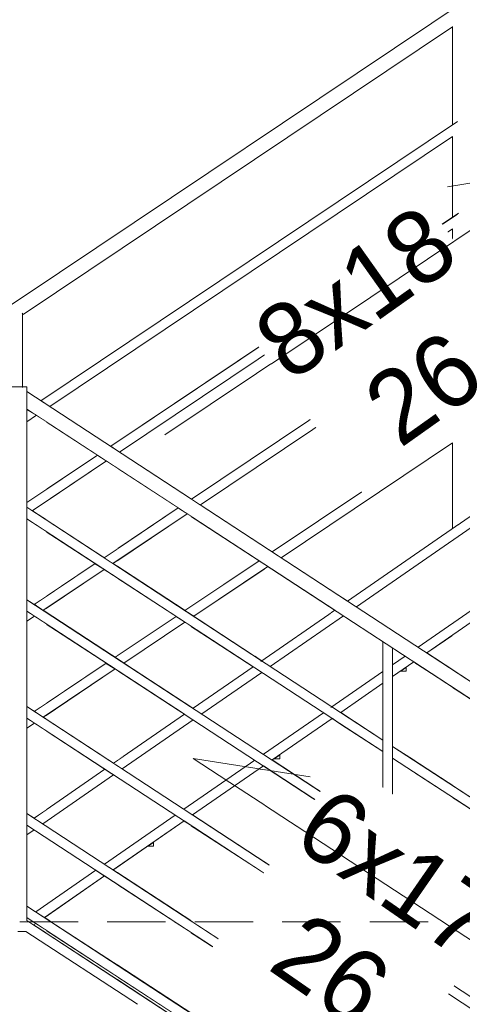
# Model space of a CAD drawing. Header units: millimetres. Extents: x 16408 to 141596, y -21057 to 26364.
# Tile 50 of 115: x 29603 to 30514, y 4686 to 6712. Entities that reach past the tile are written whole.
import ezdxf

# ---------------------------------------------------------------- set-up
doc = ezdxf.new("R2010")
doc.units = ezdxf.units.MM
doc.header["$MEASUREMENT"] = 0
doc.linetypes.add('Przerywana gęsta', pattern=[180, 120, -60])
doc.linetypes.add('Wipeout_Contour', pattern=[1000, 0, -1000])
for name, color, linetype, lineweight in [('0_Nr_pióra__1', 7, 'Continuous', 13), ('0_Nr_pióra__103', 7, 'Continuous', 5), ('0_Nr_pióra__7', 7, 'Continuous', 20)]:
    doc.layers.add(name, color=color, linetype=linetype, lineweight=lineweight)
doc.layers.add('inw_schody zewnętrzne', color=7, linetype='Continuous')
doc.layers.add('inw_ściany zewnętrzne_Nr_pióra__61', color=7, linetype='Continuous', lineweight=13, true_color=0x6a6a6a)
doc.styles.add('STYL_AUTOMATYCZNY_2', font='txt')

msp = doc.modelspace()

# ---------------------------------------------------------------- wipeouts: each hides what was drawn before it
at = {"color": 254, "linetype": 'Wipeout_Contour', "lineweight": 0, "ltscale": 721303.114637}
msp.add_wipeout([(29603.5, 7748.6), (29603.5, 7724.5), (29846.3, 7556.4), (29863.5, 7556.4), (29863.5, 7544.5), (30106.3, 7376.4), (30123.5, 7376.4), (30123.5, 7364.5), (30366.3, 7196.4), (30383.5, 7196.4), (30383.5, 7184.5), (30626.3, 7016.4), (30643.5, 7016.4), (30643.5, 7004.5), (30886.3, 6836.4), (30903.5, 6836.4), (30903.5, 6824.5), (31146.3, 6656.4), (31163.5, 6656.4), (31163.5, 6644.5), (31406.3, 6476.4), (31423.5, 6476.4), (31423.5, 6488.6)], dxfattribs=at)
at = {"color": 254, "linetype": 'Wipeout_Contour', "lineweight": 0, "ltscale": 91735.629027}
msp.add_wipeout([(30126, 5191.4), (30138.5, 5191.4), (30138.5, 5200.1)], dxfattribs=at)
at = {"color": 254, "linetype": 'Wipeout_Contour', "lineweight": 0, "ltscale": 120800.222151}
msp.add_wipeout([(29618.5, 5910.8), (29618.5, 5708.6), (29658.2, 5682.6), (29658.2, 5884.8)], dxfattribs=at).dxf.layer = 'inw_schody zewnętrzne'
at = {"color": 254, "linetype": 'Wipeout_Contour', "lineweight": 0, "ltscale": 121630.745829}
msp.add_wipeout([(29955, 5690.7), (29805.1, 5788.7), (29805.1, 5586.5), (29955, 5488.5)], dxfattribs=at).dxf.layer = 'inw_schody zewnętrzne'
at = {"color": 254, "linetype": 'Wipeout_Contour', "lineweight": 0, "ltscale": 120493.966817}
msp.add_wipeout([(29658.2, 5468.7), (29618.5, 5494.7), (29618.5, 5298.6), (29658.2, 5272.6)], dxfattribs=at).dxf.layer = 'inw_schody zewnętrzne'
at = {"color": 254, "linetype": 'Wipeout_Contour', "lineweight": 0, "ltscale": 215063.553643}
msp.add_wipeout([(30229.4, 5119.1), (30368, 5028.5), (30368, 5194.6), (30352.8, 5204.5), (30245.4, 5130.2), (30245.4, 5121.5), (30232.9, 5121.5)], dxfattribs=at).dxf.layer = 'inw_schody zewnętrzne'
at = {"color": 254, "linetype": 'Wipeout_Contour', "lineweight": 0, "ltscale": 123783.12787}
msp.add_wipeout([(30493.5, 5112.6), (30493.5, 4996.4), (30571.1, 4996.4), (30571.1, 5061.8)], dxfattribs=at).dxf.layer = 'inw_schody zewnętrzne'
at = {"color": 254, "linetype": 'Wipeout_Contour', "lineweight": 0, "ltscale": 90636.661638}
msp.add_wipeout([(29805.1, 4969.3), (29795.7, 4962.7), (29805.1, 4956.5)], dxfattribs=at).dxf.layer = 'inw_schody zewnętrzne'
at = {"color": 254, "linetype": 'Wipeout_Contour', "lineweight": 0, "ltscale": 149798.429806}
msp.add_wipeout([(29514.8, 4856.4), (29603.5, 4856.4), (29588.5, 4860.9), (29588.5, 4876.4), (29514.8, 4876.4)], dxfattribs=at).dxf.layer = 'inw_schody zewnętrzne'
at = {"color": 254, "linetype": 'Wipeout_Contour', "lineweight": 0, "ltscale": 120157.432474}
msp.add_wipeout([(29632.2, 4849.6), (29658.2, 4832.6), (29658.2, 4838.7), (29636.8, 4852.7)], dxfattribs=at).dxf.layer = 'inw_schody zewnętrzne'
at = {"color": 254, "linetype": 'Wipeout_Contour', "lineweight": 0, "ltscale": 120984.275877}
msp.add_wipeout([(29805.1, 4736.5), (29955, 4638.5), (29955, 4644.6), (29805.1, 4742.6)], dxfattribs=at).dxf.layer = 'inw_schody zewnętrzne'

# ---------------------------------------------------------------- next in the draw order: wipeouts: each hides what was drawn before it
at = {"color": 254, "linetype": 'Wipeout_Contour', "lineweight": 0, "ltscale": 120643.038993}
msp.add_wipeout([(29618.5, 5684.7), (29618.5, 5518.6), (29658.2, 5492.6), (29658.2, 5658.7)], dxfattribs=at).dxf.layer = 'inw_schody zewnętrzne'
at = {"color": 254, "linetype": 'Wipeout_Contour', "lineweight": 0, "ltscale": 121478.964828}
msp.add_wipeout([(29805.1, 5396.5), (29955, 5298.5), (29955, 5464.6), (29805.1, 5562.6)], dxfattribs=at).dxf.layer = 'inw_schody zewnętrzne'
at = {"color": 254, "linetype": 'Wipeout_Contour', "lineweight": 0, "ltscale": 215950.362642}
msp.add_wipeout([(30386, 5371.4), (30263.7, 5286.7), (30415.9, 5187.2), (30415.9, 5389.4), (30413.9, 5390.7), (30398.5, 5380.1), (30398.5, 5371.4)], dxfattribs=at).dxf.layer = 'inw_schody zewnętrzne'
at = {"color": 254, "linetype": 'Wipeout_Contour', "lineweight": 0, "ltscale": 123896.603704}
msp.add_wipeout([(30571.1, 5287.9), (30493.5, 5338.7), (30493.5, 5136.5), (30571.1, 5085.7)], dxfattribs=at).dxf.layer = 'inw_schody zewnętrzne'
at = {"color": 254, "linetype": 'Wipeout_Contour', "lineweight": 0, "ltscale": 150409.040888}
msp.add_wipeout([(29618.5, 5078.6), (29633, 5069.1), (29658.2, 5086.5), (29658.2, 5248.7), (29618.5, 5274.7)], dxfattribs=at).dxf.layer = 'inw_schody zewnętrzne'
at = {"color": 254, "linetype": 'Wipeout_Contour', "lineweight": 0, "ltscale": 151354.492086}
msp.add_wipeout([(29805.1, 4766.5), (29955, 4668.5), (29955, 4834.6), (29921.7, 4856.4), (29805.1, 4856.4)], dxfattribs=at).dxf.layer = 'inw_schody zewnętrzne'

# ---------------------------------------------------------------- next in the draw order: wipeouts: each hides what was drawn before it
at = {"color": 254, "linetype": 'Wipeout_Contour', "lineweight": 0, "ltscale": 92596.881963}
msp.add_wipeout([(30386, 5371.4), (30398.5, 5371.4), (30398.5, 5380.1)], dxfattribs=at)
at = {"color": 254, "linetype": 'Wipeout_Contour', "lineweight": 0, "ltscale": 120965.278029}
msp.add_wipeout([(29805.1, 5562.6), (29658.2, 5658.7), (29658.2, 5492.6), (29805.1, 5396.5)], dxfattribs=at).dxf.layer = 'inw_schody zewnętrzne'
at = {"color": 254, "linetype": 'Wipeout_Contour', "lineweight": 0, "ltscale": 121855.269406}
msp.add_wipeout([(30083.3, 5380.8), (29955, 5464.6), (29955, 5298.5), (29959.9, 5295.3)], dxfattribs=at).dxf.layer = 'inw_schody zewnętrzne'
at = {"color": 254, "linetype": 'Wipeout_Contour', "lineweight": 0, "ltscale": 123625.090939}
msp.add_wipeout([(30415.9, 5187.2), (30493.5, 5136.5), (30493.5, 5338.7), (30415.9, 5389.4)], dxfattribs=at).dxf.layer = 'inw_schody zewnętrzne'
at = {"color": 254, "linetype": 'Wipeout_Contour', "lineweight": 0, "ltscale": 90943.980403}
msp.add_wipeout([(29805.1, 5188.2), (29942.1, 5283.1), (29805.1, 5372.6)], dxfattribs=at).dxf.layer = 'inw_schody zewnętrzne'
at = {"color": 254, "linetype": 'Wipeout_Contour', "lineweight": 0, "ltscale": 120458.94329}
msp.add_wipeout([(29658.2, 4838.7), (29658.2, 4832.6), (29805.1, 4736.5), (29805.1, 4742.6)], dxfattribs=at).dxf.layer = 'inw_schody zewnętrzne'
at = {"color": 254, "linetype": 'Wipeout_Contour', "lineweight": 0, "ltscale": 121588.547662}
msp.add_wipeout([(29955, 4668.5), (30107.2, 4569), (30107.2, 4735.1), (29955, 4834.6)], dxfattribs=at).dxf.layer = 'inw_schody zewnętrzne'

# ---------------------------------------------------------------- next in the draw order: wipeouts: each hides what was drawn before it
at = {"color": 254, "linetype": 'Wipeout_Contour', "lineweight": 0, "ltscale": 121120.369265}
msp.add_wipeout([(29658.2, 5884.8), (29658.2, 5682.6), (29805.1, 5586.5), (29805.1, 5788.7)], dxfattribs=at).dxf.layer = 'inw_schody zewnętrzne'
at = {"color": 254, "linetype": 'Wipeout_Contour', "lineweight": 0, "ltscale": 152733.46725}
msp.add_wipeout([(30107.2, 5591.2), (29955, 5690.7), (29955, 5488.5), (30101, 5393.1), (30107.2, 5397.3)], dxfattribs=at).dxf.layer = 'inw_schody zewnętrzne'
at = {"color": 254, "linetype": 'Wipeout_Contour', "lineweight": 0, "ltscale": 151063.494236}
msp.add_wipeout([(29658.2, 5468.7), (29658.2, 5272.6), (29796.5, 5182.2), (29805.1, 5188.2), (29805.1, 5372.6)], dxfattribs=at).dxf.layer = 'inw_schody zewnętrzne'
at = {"color": 254, "linetype": 'Wipeout_Contour', "lineweight": 0, "ltscale": 92856.322726}
msp.add_wipeout([(30440.5, 5409.1), (30493.5, 5374.5), (30493.5, 5445.8)], dxfattribs=at).dxf.layer = 'inw_schody zewnętrzne'
at = {"color": 254, "linetype": 'Wipeout_Contour', "lineweight": 0, "ltscale": 154318.971503}
msp.add_wipeout([(30415.9, 4997.2), (30417.1, 4996.4), (30493.5, 4996.4), (30493.5, 5112.6), (30415.9, 5163.3)], dxfattribs=at).dxf.layer = 'inw_schody zewnętrzne'
at = {"color": 254, "linetype": 'Wipeout_Contour', "lineweight": 0, "ltscale": 90444.166512}
msp.add_wipeout([(29667.6, 4856.4), (29805.1, 4766.5), (29805.1, 4856.4)], dxfattribs=at).dxf.layer = 'inw_schody zewnętrzne'
at = {"color": 254, "linetype": 'Wipeout_Contour', "lineweight": 0, "ltscale": 91326.302049}
msp.add_wipeout([(29958.2, 4856.4), (30107.2, 4759), (30107.2, 4856.4)], dxfattribs=at).dxf.layer = 'inw_schody zewnętrzne'

# ---------------------------------------------------------------- next in the draw order: wipeouts: each hides what was drawn before it
at = {"color": 254, "linetype": 'Wipeout_Contour', "lineweight": 0, "ltscale": 242399.107031}
msp.add_wipeout([(29866, 5011.4), (29805.1, 4969.3), (29805.1, 4956.5), (29955, 4858.5), (29955, 5054.6), (29941.4, 5063.6), (29878.5, 5020.1), (29878.5, 5011.4)], dxfattribs=at).dxf.layer = 'inw_schody zewnętrzne'
at = {"color": 254, "linetype": 'Wipeout_Contour', "lineweight": 0, "ltscale": 90159.627315}
msp.add_wipeout([(29654.5, 4865), (29658.2, 4862.6), (29658.2, 4867.5)], dxfattribs=at).dxf.layer = 'inw_schody zewnętrzne'

# ---------------------------------------------------------------- next in the draw order: wipeouts: each hides what was drawn before it
at = {"color": 254, "linetype": 'Wipeout_Contour', "lineweight": 0, "ltscale": 90876.117392}
msp.add_wipeout([(29878.5, 5020.1), (29866, 5011.4), (29878.5, 5011.4)], dxfattribs=at)
at = {"color": 254, "linetype": 'Wipeout_Contour', "lineweight": 0, "ltscale": 152083.240222}
msp.add_wipeout([(29955, 4858.5), (29958.2, 4856.4), (30107.2, 4856.4), (30107.2, 4955.1), (29955, 5054.6)], dxfattribs=at).dxf.layer = 'inw_schody zewnętrzne'
at = {"color": 254, "linetype": 'Wipeout_Contour', "lineweight": 0, "ltscale": 90722.401684}
msp.add_wipeout([(29805.1, 4856.4), (29921.7, 4856.4), (29805.1, 4932.6)], dxfattribs=at).dxf.layer = 'inw_schody zewnętrzne'

# ---------------------------------------------------------------- next in the draw order: wipeouts: each hides what was drawn before it
at = {"color": 254, "linetype": 'Wipeout_Contour', "lineweight": 0, "ltscale": 121996.686364}
msp.add_wipeout([(30104.8, 5176.7), (29959.1, 5075.9), (30107.2, 4979), (30107.2, 5175.1)], dxfattribs=at).dxf.layer = 'inw_schody zewnętrzne'
at = {"color": 254, "linetype": 'Wipeout_Contour', "lineweight": 0, "ltscale": 180766.998764}
msp.add_wipeout([(29658.2, 4867.5), (29658.2, 4862.6), (29667.6, 4856.4), (29805.1, 4856.4), (29805.1, 4932.6), (29777.9, 4950.4)], dxfattribs=at).dxf.layer = 'inw_schody zewnętrzne'
at = {"color": 254, "linetype": 'Wipeout_Contour', "lineweight": 0, "ltscale": 91654.459616}
msp.add_wipeout([(30258.2, 4856.4), (30107.2, 4955.1), (30107.2, 4856.4)], dxfattribs=at).dxf.layer = 'inw_schody zewnętrzne'

# ---------------------------------------------------------------- next in the draw order: wipeouts: each hides what was drawn before it
at = {"color": 254, "linetype": 'Wipeout_Contour', "lineweight": 0, "ltscale": 124110.653601}
msp.add_wipeout([(29603.5, 5024.5), (31412.8, 6277.1), (31395.4, 6289.1), (29603.5, 5048.6)], dxfattribs=at)

# ---------------------------------------------------------------- next in the draw order: wipeouts: each hides what was drawn before it
at = {"color": 254, "linetype": 'Wipeout_Contour', "lineweight": 0, "ltscale": 124057.973169}
msp.add_wipeout([(29614.4, 4861.3), (29632.2, 4849.6), (31423.5, 6089.7), (31423.5, 6113.7)], dxfattribs=at)
at = {"color": 254, "linetype": 'Wipeout_Contour', "lineweight": 0, "ltscale": 90562.20397}
msp.add_wipeout([(29588.5, 5956.4), (29603.5, 5956.4), (29588.5, 5960.9)], dxfattribs=at)

# ---------------------------------------------------------------- next in the draw order: wipeouts: each hides what was drawn before it
at = {"color": 254, "linetype": 'Wipeout_Contour', "lineweight": 0, "ltscale": 279413.864394}
msp.add_wipeout([(30643.5, 6797.7), (29610.5, 6105.3), (29610.9, 6105.3), (30493.8, 6697.1), (30493.8, 6697.3), (30513.8, 6710.7), (30514.2, 6710.9), (30514.2, 6710.8), (30643.7, 6797.6)], dxfattribs=at)
at = {"color": 254, "linetype": 'Wipeout_Contour', "lineweight": 0, "ltscale": 121934.881372}
msp.add_wipeout([(29618.5, 5946.6), (29618.5, 5910.8), (30251.3, 5497), (30277.9, 5515.5)], dxfattribs=at)
at = {"color": 254, "linetype": 'Wipeout_Contour', "lineweight": 0, "ltscale": 120641.197388}
msp.add_wipeout([(29796.5, 5182.2), (29618.5, 5298.6), (29618.5, 5274.7), (29778.7, 5169.9)], dxfattribs=at)
at = {"color": 254, "linetype": 'Wipeout_Contour', "lineweight": 0, "ltscale": 90162.13479}
msp.add_wipeout([(29618.5, 5078.6), (29618.5, 5059), (29633, 5069.1)], dxfattribs=at)
at = {"color": 254, "linetype": 'Wipeout_Contour', "lineweight": 0, "ltscale": 122725.3038}
msp.add_wipeout([(30308.7, 4996.4), (30308.7, 4407.3), (30327.2, 4395.2), (30327.2, 4996.4)], dxfattribs=at)
at = {"color": 254, "linetype": 'Wipeout_Contour', "lineweight": 0, "ltscale": 123460.411094}
msp.add_wipeout([(30493.5, 4996.4), (30493.5, 4286.5), (30532.5, 4260.9), (30532.5, 4996.4)], dxfattribs=at)
at = {"color": 254, "linetype": 'Wipeout_Contour', "lineweight": 0, "ltscale": 90181.12446}
msp.add_wipeout([(29845.6, 4686.4), (29603.5, 4844.7), (29603.5, 4686.4)], dxfattribs=at)

# ---------------------------------------------------------------- next in the draw order: wipeouts: each hides what was drawn before it
at = {"color": 254, "linetype": 'Wipeout_Contour', "lineweight": 0, "ltscale": 247594.875845}
msp.add_wipeout([(29608.7, 6108.1), (29610.5, 6105.3), (30643.5, 6797.7), (30640.9, 6799.5), (30628.5, 6799.5), (30628.5, 6808.1), (30617, 6816), (29608.7, 6140.1)], dxfattribs=at)
at = {"color": 254, "linetype": 'Wipeout_Contour', "lineweight": 0, "ltscale": 185441.23727}
msp.add_wipeout([(30284.5, 5511.1), (30284.7, 5511), (30412.9, 5597), (30416.6, 5599.6), (30493.8, 5651.3), (30493.8, 5651.4)], dxfattribs=at)
at = {"color": 254, "linetype": 'Wipeout_Contour', "lineweight": 0, "ltscale": 121081.029025}
msp.add_wipeout([(29959.9, 5295.3), (29618.5, 5518.6), (29618.5, 5494.7), (29942.1, 5283.1)], dxfattribs=at)
at = {"color": 254, "linetype": 'Wipeout_Contour', "lineweight": 0, "ltscale": 120565.535487}
msp.add_wipeout([(29629, 5071.7), (29629.1, 5071.6), (29777.2, 5170.9), (29777.1, 5171)], dxfattribs=at)
at = {"color": 254, "linetype": 'Wipeout_Contour', "lineweight": 0, "ltscale": 122669.09248}
msp.add_wipeout([(30297.3, 4414.7), (30308.7, 4407.3), (30308.7, 4996.4), (30297.3, 4996.4)], dxfattribs=at)
at = {"color": 254, "linetype": 'Wipeout_Contour', "lineweight": 0, "ltscale": 123313.2284}
msp.add_wipeout([(30454.5, 4996.4), (30454.5, 4312), (30493.5, 4286.5), (30493.5, 4996.4)], dxfattribs=at)

# ---------------------------------------------------------------- next in the draw order: wipeouts: each hides what was drawn before it
at = {"color": 254, "linetype": 'Wipeout_Contour', "lineweight": 0, "ltscale": 121463.770229}
msp.add_wipeout([(29618.5, 5708.6), (29618.5, 5684.7), (30083.3, 5380.8), (30101, 5393.1)], dxfattribs=at)
at = {"color": 254, "linetype": 'Wipeout_Contour', "lineweight": 0, "ltscale": 123600.76217}
msp.add_wipeout([(30266.4, 5523), (30284.5, 5511.1), (30503.9, 5658.1), (30503.9, 5682.2)], dxfattribs=at)
at = {"color": 254, "linetype": 'Wipeout_Contour', "lineweight": 0, "ltscale": 121296.577545}
msp.add_wipeout([(29795.1, 5183.1), (29795.2, 5183), (29943.3, 5282.3), (29943.2, 5282.3)], dxfattribs=at)
at = {"color": 254, "linetype": 'Wipeout_Contour', "lineweight": 0, "ltscale": 122640.439152}
msp.add_wipeout([(30293.5, 4417.2), (30297.3, 4414.7), (30297.3, 4996.4), (30293.5, 4996.4)], dxfattribs=at)
at = {"color": 254, "linetype": 'Wipeout_Contour', "lineweight": 0, "ltscale": 123168.934981}
msp.add_wipeout([(30417, 4336.5), (30454.5, 4312), (30454.5, 4996.4), (30417, 4996.4)], dxfattribs=at)

# ---------------------------------------------------------------- next in the draw order: wipeouts: each hides what was drawn before it
at = {"color": 254, "linetype": 'Wipeout_Contour', "lineweight": 0, "ltscale": 154481.99705}
msp.add_wipeout([(30513.6, 5854.6), (30141.1, 5604.9), (30141.2, 5604.9), (30493.8, 5841.2), (30493.8, 5841.4)], dxfattribs=at)
at = {"color": 254, "linetype": 'Wipeout_Contour', "lineweight": 0, "ltscale": 120905.073179}
msp.add_wipeout([(29777.1, 5581), (29651.6, 5496.9), (29651.8, 5496.8), (29777.2, 5580.9)], dxfattribs=at)
at = {"color": 254, "linetype": 'Wipeout_Contour', "lineweight": 0, "ltscale": 122640.442302}
msp.add_wipeout([(30243.5, 5483.6), (30104.8, 5390.6), (30104.9, 5390.5), (30243.5, 5483.5)], dxfattribs=at)
at = {"color": 254, "linetype": 'Wipeout_Contour', "lineweight": 0, "ltscale": 121978.531659}
msp.add_wipeout([(30086.7, 5378.5), (29961.3, 5294.4), (29961.4, 5294.4), (30086.8, 5378.4)], dxfattribs=at)
at = {"color": 254, "linetype": 'Wipeout_Contour', "lineweight": 0, "ltscale": 121264.672581}
msp.add_wipeout([(29925.1, 5294.2), (29777, 5195), (29795.1, 5183.1), (29943.2, 5282.3)], dxfattribs=at)
at = {"color": 254, "linetype": 'Wipeout_Contour', "lineweight": 0, "ltscale": 123033.069264}
msp.add_wipeout([(30417, 4996.4), (30382.4, 4996.4), (30382.4, 4359.1), (30417, 4336.5)], dxfattribs=at)

# ---------------------------------------------------------------- next in the draw order: wipeouts: each hides what was drawn before it
at = {"color": 254, "linetype": 'Wipeout_Contour', "lineweight": 0, "ltscale": 121946.70096}
msp.add_wipeout([(30068.5, 5390.4), (29943.1, 5306.3), (29961.3, 5294.4), (30086.7, 5378.5)], dxfattribs=at)
at = {"color": 254, "linetype": 'Wipeout_Contour', "lineweight": 0, "ltscale": 120796.897214}
msp.add_wipeout([(29799.7, 5376.2), (29651.6, 5276.9), (29651.8, 5276.8), (29799.9, 5376.1)], dxfattribs=at)
at = {"color": 254, "linetype": 'Wipeout_Contour', "lineweight": 0, "ltscale": 520316.575892}
msp.add_wipeout([(29603.5, 4868.4), (29603.5, 4844.7), (29845.6, 4686.4), (29863.5, 4686.4), (29863.5, 4674.7), (30105.6, 4516.4), (30123.5, 4516.4), (30123.5, 4504.7), (30365.6, 4346.4), (30383.5, 4346.4), (30383.5, 4334.7), (30625.6, 4176.4), (30643.5, 4176.4), (30643.5, 4164.7), (30885.6, 4006.4), (30903.5, 4006.4), (30903.5, 4018.4)], dxfattribs=at)

# ---------------------------------------------------------------- next in the draw order: linework, layer by layer
at = {"layer": '0_Nr_pióra__103', "color": 7, "linetype": 'Continuous', "lineweight": 5}
for p, q in [((31146.3, 4299.6), (30370.4, 4806.9)), ((31146.3, 4275.7), (30370.4, 4783))]:
    msp.add_line(p, q, dxfattribs=at)

# ---------------------------------------------------------------- next in the draw order: wipeouts: each hides what was drawn before it
at = {"color": 254, "linetype": 'Wipeout_Contour', "lineweight": 0, "ltscale": 240828.66695}
msp.add_wipeout([(29588.5, 5926.4), (29588.5, 4860.9), (29603.5, 4856.4), (29603.5, 5048.6), (29618.5, 5059), (29618.5, 5952), (29603.5, 5956.4), (29594.6, 5926.4)], dxfattribs=at)
at = {"color": 254, "linetype": 'Wipeout_Contour', "lineweight": 0, "ltscale": 153363.64967}
msp.add_wipeout([(30086.6, 5402.5), (30104.8, 5390.6), (30243.5, 5483.6), (30243.5, 5502.1), (30239.3, 5504.9)], dxfattribs=at)
at = {"color": 254, "linetype": 'Wipeout_Contour', "lineweight": 0, "ltscale": 121480.013375}
msp.add_wipeout([(29817.8, 5388.3), (29817.9, 5388.2), (29943.3, 5472.3), (29943.2, 5472.3)], dxfattribs=at)
at = {"color": 254, "linetype": 'Wipeout_Contour', "lineweight": 0, "ltscale": 121681.826939}
msp.add_wipeout([(29777.9, 4950.4), (30293.5, 4613.3), (30293.5, 4637.2), (29795.7, 4962.7)], dxfattribs=at)

# ---------------------------------------------------------------- next in the draw order: wipeouts: each hides what was drawn before it
at = {"color": 254, "linetype": 'Wipeout_Contour', "lineweight": 0, "ltscale": 151106.744365}
msp.add_wipeout([(29608.7, 5953.1), (29609.3, 5952.6), (29609.3, 6107.1), (29608.7, 6108.1), (29608.7, 6140.1)], dxfattribs=at)
at = {"color": 254, "linetype": 'Wipeout_Contour', "lineweight": 0, "ltscale": 120833.59207}
msp.add_wipeout([(29618.5, 5884.5), (29638.3, 5897.8), (29638.2, 5897.9), (29618.5, 5884.7)], dxfattribs=at)
at = {"color": 254, "linetype": 'Wipeout_Contour', "lineweight": 0, "ltscale": 122174.098612}
msp.add_wipeout([(29961.3, 5484.4), (29961.4, 5484.4), (30114.1, 5586.7), (30114, 5586.8)], dxfattribs=at)
at = {"color": 254, "linetype": 'Wipeout_Contour', "lineweight": 0, "ltscale": 120514.305746}
msp.add_wipeout([(29618.5, 5474.7), (29618.5, 5474.5), (29633.7, 5484.7), (29633.6, 5484.8)], dxfattribs=at)
at = {"color": 254, "linetype": 'Wipeout_Contour', "lineweight": 0, "ltscale": 120357.365368}
msp.add_wipeout([(29618.5, 5254.7), (29618.5, 5254.5), (29633.7, 5264.7), (29633.6, 5264.8)], dxfattribs=at)
at = {"color": 254, "linetype": 'Wipeout_Contour', "lineweight": 0, "ltscale": 122109.569985}
msp.add_wipeout([(29959.1, 5075.9), (29941.4, 5063.6), (30293.5, 4833.3), (30293.5, 4857.2)], dxfattribs=at)

# ---------------------------------------------------------------- next in the draw order: wipeouts: each hides what was drawn before it
at = {"color": 254, "linetype": 'Wipeout_Contour', "lineweight": 0, "ltscale": 120823.709971}
msp.add_wipeout([(29618.5, 5908.7), (29618.5, 5884.7), (29638.2, 5897.9), (29620, 5909.8)], dxfattribs=at)
at = {"color": 254, "linetype": 'Wipeout_Contour', "lineweight": 0, "ltscale": 90381.455019}
msp.add_wipeout([(29633.6, 5484.8), (29618.5, 5494.7), (29618.5, 5474.7)], dxfattribs=at)
at = {"color": 254, "linetype": 'Wipeout_Contour', "lineweight": 0, "ltscale": 217230.650191}
msp.add_wipeout([(30245.9, 5274.4), (30671.1, 4996.4), (30693.5, 4996.4), (30693.5, 4981.8), (30888.5, 4854.3), (30888.5, 4878.2), (30263.7, 5286.7)], dxfattribs=at)
at = {"color": 254, "linetype": 'Wipeout_Contour', "lineweight": 0, "ltscale": 90263.63364}
msp.add_wipeout([(29618.5, 5274.7), (29618.5, 5254.7), (29633.6, 5264.8)], dxfattribs=at)

# ---------------------------------------------------------------- next in the draw order: linework, layer by layer
at = {"layer": '0_Nr_pióra__103', "color": 7, "linetype": 'Continuous', "lineweight": 5}
for p, q in [((31092.4, 4554.9), (30368, 5028.5)), ((30368, 5028.5), (30417.1, 4996.4)), ((31146.3, 4495.7), (30370.4, 5003)), ((30370.4, 5003), (30380.5, 4996.4)), ((30293.5, 4996.4), (30297.3, 4996.4)), ((30293.5, 4637.2), (30293.5, 4996.4)), ((30297.3, 4996.4), (30308.7, 4996.4)), ((30308.7, 4996.4), (30327.2, 4996.4)), ((30327.2, 4996.4), (30352.1, 4996.4)), ((30370.4, 4996.4), (30382.4, 4996.4)), ((30417, 4996.4), (30454.5, 4996.4)), ((30454.5, 4996.4), (30493.5, 4996.4)), ((30493.5, 4996.4), (30532.5, 4996.4)), ((30350.4, 4820), (30263.5, 4876.8)), ((30350.4, 4796.1), (30263.5, 4852.9))]:
    msp.add_line(p, q, dxfattribs=at)

# ---------------------------------------------------------------- next in the draw order: wipeouts: each hides what was drawn before it
at = {"color": 254, "linetype": 'Wipeout_Contour', "lineweight": 0, "ltscale": 120873.495224}
msp.add_wipeout([(29758.9, 5592.9), (29633.5, 5508.8), (29651.6, 5496.9), (29777.1, 5581)], dxfattribs=at)
at = {"color": 254, "linetype": 'Wipeout_Contour', "lineweight": 0, "ltscale": 120765.108856}
msp.add_wipeout([(29633.5, 5288.8), (29651.6, 5276.9), (29799.7, 5376.2), (29781.6, 5388)], dxfattribs=at)
at = {"color": 254, "linetype": 'Wipeout_Contour', "lineweight": 0, "ltscale": 121178.02054}
msp.add_wipeout([(30243.5, 4479.9), (29618.5, 4888.6), (29618.5, 4864.7), (30243.5, 4456)], dxfattribs=at)

# ---------------------------------------------------------------- next in the draw order: wipeouts: each hides what was drawn before it
at = {"color": 254, "linetype": 'Wipeout_Contour', "lineweight": 0, "ltscale": 121448.299173}
msp.add_wipeout([(29925.1, 5484.2), (29799.6, 5400.1), (29817.8, 5388.3), (29943.2, 5472.3)], dxfattribs=at)

# ---------------------------------------------------------------- next in the draw order: wipeouts: each hides what was drawn before it
at = {"color": 254, "linetype": 'Wipeout_Contour', "lineweight": 0, "ltscale": 122142.458865}
msp.add_wipeout([(30095.8, 5598.7), (29943.1, 5496.3), (29961.3, 5484.4), (30114, 5586.8)], dxfattribs=at)

# ---------------------------------------------------------------- next in the draw order: wipeouts: each hides what was drawn before it
at = {"color": 254, "linetype": 'Wipeout_Contour', "lineweight": 0, "ltscale": 123423.130245}
msp.add_wipeout([(30122.9, 5616.8), (30141.1, 5604.9), (30503.9, 5848.1), (30503.9, 5872.2)], dxfattribs=at)
at = {"color": 254, "linetype": 'Wipeout_Contour', "lineweight": 0, "ltscale": 121600.510064}
msp.add_wipeout([(29795.1, 5593.1), (29795.2, 5593), (29948, 5695.4), (29947.8, 5695.4)], dxfattribs=at)

# ---------------------------------------------------------------- next in the draw order: wipeouts: each hides what was drawn before it
at = {"color": 254, "linetype": 'Wipeout_Contour', "lineweight": 0, "ltscale": 123210.058706}
msp.add_wipeout([(29974.9, 5713.6), (29975, 5713.5), (30493.8, 6061.2), (30493.8, 6061.4)], dxfattribs=at)
at = {"color": 254, "linetype": 'Wipeout_Contour', "lineweight": 0, "ltscale": 121569.006526}
msp.add_wipeout([(29777, 5605), (29795.1, 5593.1), (29947.8, 5695.4), (29929.7, 5707.3)], dxfattribs=at)

# ---------------------------------------------------------------- next in the draw order: wipeouts: each hides what was drawn before it
at = {"color": 254, "linetype": 'Wipeout_Contour', "lineweight": 0, "ltscale": 123221.375248}
msp.add_wipeout([(29956.7, 5725.5), (29974.9, 5713.6), (30503.9, 6068.1), (30503.9, 6092.2)], dxfattribs=at)
at = {"color": 254, "linetype": 'Wipeout_Contour', "lineweight": 0, "ltscale": 121029.412552}
msp.add_wipeout([(29781.7, 5804.1), (29629, 5701.7), (29629.1, 5701.6), (29781.8, 5804)], dxfattribs=at)

# ---------------------------------------------------------------- next in the draw order: wipeouts: each hides what was drawn before it
at = {"color": 254, "linetype": 'Wipeout_Contour', "lineweight": 0, "ltscale": 123012.228884}
msp.add_wipeout([(29808.8, 5822.2), (29808.9, 5822.1), (30493.8, 6281.2), (30493.8, 6281.4)], dxfattribs=at)
at = {"color": 254, "linetype": 'Wipeout_Contour', "lineweight": 0, "ltscale": 151170.62154}
msp.add_wipeout([(29763.5, 5816), (29618.5, 5718.7), (29618.5, 5708.6), (29629, 5701.7), (29781.7, 5804.1)], dxfattribs=at)

# ---------------------------------------------------------------- next in the draw order: wipeouts: each hides what was drawn before it
at = {"color": 254, "linetype": 'Wipeout_Contour', "lineweight": 0, "ltscale": 123023.851632}
msp.add_wipeout([(30503.9, 6312.2), (29790.6, 5834.1), (29808.8, 5822.2), (30503.9, 6288.1)], dxfattribs=at)
at = {"color": 254, "linetype": 'Wipeout_Contour', "lineweight": 0, "ltscale": 271374.49565}
msp.add_wipeout([(29578.7, 5020), (29588.5, 5026.6), (29588.5, 5930.4), (29587.1, 5931.3), (29588.5, 5933.5), (29588.5, 5966.2), (29608.7, 5953.1), (29608.7, 6140.1), (29578.7, 6120)], dxfattribs=at)

# ---------------------------------------------------------------- next in the draw order: linework, layer by layer
at = {"layer": '0_Nr_pióra__103', "color": 7, "linetype": 'Continuous', "lineweight": 5}
for p, q in [((29578.7, 6120), (29608.7, 6140.1)), ((29608.7, 6108.1), (29610.5, 6105.3)), ((29610.5, 6105.3), (29610.9, 6105.3))]:
    msp.add_line(p, q, dxfattribs=at)

# ---------------------------------------------------------------- next in the draw order: wipeouts: each hides what was drawn before it
at = {"color": 254, "linetype": 'Wipeout_Contour', "lineweight": 0, "ltscale": 184903.099303}
msp.add_wipeout([(30216.9, 6285.8), (29665.3, 5916), (29665.4, 5916), (30493.8, 6471.2), (30493.8, 6471.4), (30513.6, 6484.6)], dxfattribs=at)

# ---------------------------------------------------------------- next in the draw order: wipeouts: each hides what was drawn before it
at = {"color": 254, "linetype": 'Wipeout_Contour', "lineweight": 0, "ltscale": 122856.67577}
msp.add_wipeout([(30503.9, 6502.2), (29647.1, 5927.9), (29665.3, 5916), (30503.9, 6478.1)], dxfattribs=at)

# ---------------------------------------------------------------- next in the draw order: linework, layer by layer
at = {"layer": '0_Nr_pióra__103', "color": 7, "linetype": 'Continuous', "lineweight": 5}
for p, q in [((29608.7, 6140.1), (30617, 6816)), ((29610.9, 6105.3), (30493.8, 6697.1)), ((30493.8, 6495.5), (30493.8, 6697.3)), ((30493.8, 6305.5), (30493.8, 6471.4)), ((30493.8, 6085.5), (30493.8, 6281.4))]:
    msp.add_line(p, q, dxfattribs=at)

# ---------------------------------------------------------------- next in the draw order: wipeouts: each hides what was drawn before it
at = {"color": 254, "linetype": 'Wipeout_Contour', "lineweight": 0, "ltscale": 154327.087416}
msp.add_wipeout([(29618.5, 5946.6), (29618.5, 5910.8), (30887.1, 5081.3), (30888.5, 5083.5), (30888.5, 5116.2)], dxfattribs=at)

# ---------------------------------------------------------------- next in the draw order: linework, layer by layer
at = {"layer": '0_Nr_pióra__103', "color": 7, "linetype": 'Continuous', "lineweight": 5}
for p, q in [((29647.1, 5927.9), (30503.9, 6502.2)), ((29665.4, 5916), (30493.8, 6471.2)), ((29790.6, 5834.1), (30506, 6313.7)), ((29808.9, 5822.1), (30493.8, 6281.2)), ((30277.9, 5515.5), (31395.4, 6289.1)), ((30295.8, 5503.8), (31412.8, 6277.1)), ((30422.6, 5420.8), (31450.7, 6132.6)), ((29609.3, 5954.7), (29609.3, 6107.1)), ((30440.5, 5409.1), (31456.6, 6112.6)), ((29956.7, 5725.5), (30502, 6091)), ((30493.8, 5865.5), (30493.8, 6061.4)), ((28673.6, 5956.4), (29618.5, 5956.4)), ((29618.5, 5910.8), (29618.5, 5956.4)), ((29618.5, 5946.6), (29618.5, 5952)), ((29618.5, 5910.8), (29618.5, 5946.6)), ((29618.5, 5908.7), (29620, 5909.8)), ((29618.5, 5884.5), (29638.3, 5897.8)), ((30493.8, 5665), (30493.8, 5841.4)), ((29618.5, 5718.7), (29763.5, 5816)), ((30350.4, 4380), (30350.4, 5432.2)), ((30370.4, 4366.9), (30370.4, 5419.2)), ((30440.5, 5409.1), (30888.5, 5116.2)), ((30370.4, 5384.7), (30396, 5402.4)), ((30370.4, 5360.6), (30413.9, 5390.7)), ((30413.9, 5390.7), (30887.1, 5081.3)), ((30386, 5371.4), (30398.5, 5371.4)), ((30398.5, 5371.4), (30398.5, 5380.1)), ((30263.7, 5286.7), (30350.4, 5346.7)), ((30350.4, 5230), (30263.5, 5286.8)), ((30263.7, 5286.7), (30350.4, 5230)), ((30350.4, 5206.1), (30263.5, 5262.9)), ((31146.3, 4709.6), (30370.4, 5216.9)), ((30370.4, 5216.9), (30888.5, 4878.2)), ((31146.3, 4685.7), (30370.4, 5193)), ((30370.4, 5193), (30671.1, 4996.4)), ((30350.4, 5040), (30263.5, 5096.8)), ((30350.4, 5016.1), (30263.5, 5072.9))]:
    msp.add_line(p, q, dxfattribs=at)

# ---------------------------------------------------------------- next in the draw order: wipeouts: each hides what was drawn before it
at = {"color": 254, "linetype": 'Wipeout_Contour', "lineweight": 0, "ltscale": 121297.615556}
msp.add_wipeout([(30243.5, 4669.9), (29618.5, 5078.6), (29618.5, 5054.7), (30243.5, 4646)], dxfattribs=at)

# ---------------------------------------------------------------- next in the draw order: linework, layer by layer
at = {"layer": '0_Nr_pióra__103', "color": 7, "linetype": 'Continuous', "lineweight": 5}
for p, q in [((29632.2, 4849.6), (29636.8, 4852.7)), ((29636.8, 4852.7), (30243.5, 4456)), ((29599.9, 4836.4), (29616.2, 4836.4)), ((29845.6, 4686.4), (29616.2, 4836.4))]:
    msp.add_line(p, q, dxfattribs=at)

# ---------------------------------------------------------------- next in the draw order: wipeouts: each hides what was drawn before it
at = {"color": 254, "linetype": 'Wipeout_Contour', "lineweight": 0, "ltscale": 121441.889115}
msp.add_wipeout([(30243.5, 4889.9), (29618.5, 5298.6), (29618.5, 5274.7), (30243.5, 4866)], dxfattribs=at)

# ---------------------------------------------------------------- next in the draw order: linework, layer by layer
at = {"layer": '0_Nr_pióra__103', "color": 7, "linetype": 'Continuous', "lineweight": 5}
for p, q in [((29777.8, 4974.4), (29923.5, 5075.3)), ((29795.7, 4962.7), (29941.4, 5063.6)), ((29941.4, 5063.6), (30293.5, 4833.3)), ((29959.1, 5075.9), (30293.5, 4857.2)), ((30243.5, 4646), (29618.5, 5054.7)), ((29618.5, 5034.9), (29633.2, 5045.1)), ((29866, 5011.4), (29878.5, 5011.4)), ((29878.5, 5011.4), (29878.5, 5020.1)), ((29636.6, 4876.7), (29760, 4962.1)), ((29795.7, 4962.7), (30293.5, 4637.2)), ((29654.5, 4865), (29777.9, 4950.4)), ((29777.9, 4950.4), (30293.5, 4613.3)), ((30267.7, 4464.1), (29618.5, 4888.6)), ((30263.5, 4876.8), (30243.5, 4889.9)), ((29618.5, 4864.1), (29618.9, 4864.4)), ((30243.5, 4456), (29618.9, 4864.4)), ((29654.5, 4865), (30243.5, 4479.9)), ((30263.5, 4852.9), (30243.5, 4866)), ((29603.5, 4856.4), (29621.8, 4856.4)), ((31181.8, 3836.4), (29618.5, 4858.6))]:
    msp.add_line(p, q, dxfattribs=at)

# ---------------------------------------------------------------- next in the draw order: wipeouts: each hides what was drawn before it
at = {"color": 254, "linetype": 'Wipeout_Contour', "lineweight": 0, "ltscale": 121592.360099}
msp.add_wipeout([(29618.5, 5494.7), (30243.5, 5086), (30243.5, 5109.9), (29618.5, 5518.6)], dxfattribs=at)

# ---------------------------------------------------------------- next in the draw order: linework, layer by layer
at = {"layer": '0_Nr_pióra__103', "color": 7, "linetype": 'Continuous', "lineweight": 5}
for p, q in [((29618.5, 5254.5), (29633.7, 5264.7)), ((29941.2, 5087.6), (30086.9, 5188.4)), ((30122.5, 5189), (30350.4, 5040)), ((30126, 5191.4), (30138.5, 5191.4)), ((30138.5, 5191.4), (30138.5, 5200.1)), ((29633, 5069.1), (29778.7, 5169.9)), ((29959.1, 5075.9), (30104.8, 5176.7)), ((30104.8, 5176.7), (30350.4, 5016.1)), ((29650.9, 5057.4), (29796.6, 5158.2)), ((30263.5, 5096.8), (30243.5, 5109.9)), ((30263.5, 5072.9), (30243.5, 5086)), ((29618.5, 5078.6), (29633, 5069.1)), ((30243.5, 4669.9), (29618.5, 5078.6))]:
    msp.add_line(p, q, dxfattribs=at)

# ---------------------------------------------------------------- next in the draw order: wipeouts: each hides what was drawn before it
at = {"color": 254, "linetype": 'Wipeout_Contour', "lineweight": 0, "ltscale": 121727.282391}
msp.add_wipeout([(30243.5, 5299.9), (29618.5, 5708.6), (29618.5, 5684.7), (30243.5, 5276)], dxfattribs=at)

# ---------------------------------------------------------------- next in the draw order: linework, layer by layer
at = {"layer": '0_Nr_pióra__103', "color": 7, "linetype": 'Continuous', "lineweight": 5}
for p, q in [((29975, 5713.5), (30493.8, 6061.2)), ((29618.5, 5946.6), (30277.9, 5515.5)), ((31146.3, 4947.6), (29618.5, 5946.6)), ((29618.5, 5910.8), (30251.3, 5497)), ((29618.5, 5059), (29618.5, 5910.8)), ((31146.3, 4911.8), (29618.5, 5910.8)), ((29618.5, 4858.6), (29618.5, 5910.8)), ((30122.9, 5616.8), (30503.9, 5872.2)), ((30141.2, 5604.9), (30493.8, 5841.2)), ((29629.1, 5701.6), (29781.8, 5804)), ((29618.5, 5708.6), (30101, 5393.1)), ((30243.5, 5299.9), (29618.5, 5708.6)), ((29777, 5605), (29929.7, 5707.3)), ((29795.2, 5593), (29948, 5695.4)), ((29618.5, 5684.7), (30083.3, 5380.8)), ((30243.5, 5276), (29618.5, 5684.7)), ((29633.5, 5508.8), (29758.9, 5592.9)), ((29943.1, 5496.3), (30095.8, 5598.7)), ((29651.8, 5496.8), (29777.2, 5580.9)), ((29961.4, 5484.4), (30114.1, 5586.7)), ((29618.5, 5518.6), (29955, 5298.5)), ((30243.5, 5109.9), (29618.5, 5518.6)), ((29618.5, 5494.7), (29942.1, 5283.1)), ((30243.5, 5086), (29618.5, 5494.7)), ((30099.3, 5391.8), (30251.3, 5497)), ((29618.5, 5474.5), (29633.7, 5484.7)), ((29799.6, 5400.1), (29925.1, 5484.2)), ((29817.9, 5388.2), (29943.3, 5472.3)), ((30118.9, 5381.4), (30269.1, 5485.4)), ((29633.5, 5288.8), (29781.6, 5388)), ((29651.8, 5276.8), (29799.9, 5376.1)), ((29959.9, 5295.3), (30083.3, 5380.8)), ((29977.8, 5283.6), (30101.2, 5369.1)), ((30243.5, 5296.8), (30350.4, 5370.8)), ((29618.5, 5298.6), (29796.5, 5182.2)), ((30243.5, 4889.9), (29618.5, 5298.6)), ((30104.6, 5200.7), (30228, 5286.1)), ((30263.5, 5286.8), (30243.5, 5299.9)), ((29618.5, 5274.7), (29777.2, 5170.9)), ((30243.5, 4866), (29618.5, 5274.7)), ((29796.5, 5182.2), (29942.1, 5283.1)), ((29814.4, 5170.5), (29960, 5271.4)), ((30122.5, 5189), (30245.9, 5274.4)), ((30263.5, 5262.9), (30243.5, 5276)), ((30245.9, 5274.4), (30350.4, 5206.1))]:
    msp.add_line(p, q, dxfattribs=at)

# ---------------------------------------------------------------- next in the draw order: wipeouts: each hides what was drawn before it
at = {"color": 7, "linetype": 'Wipeout_Contour', "lineweight": 20, "ltscale": 123839.135616}
msp.add_wipeout([(30035.7, 6122.8), (30405.3, 6385.1), (30685.6, 5990), (30316, 5727.8)], dxfattribs=at).dxf.layer = '0_Nr_pióra__7'
at = {"color": 7, "linetype": 'Wipeout_Contour', "lineweight": 20, "ltscale": 122815.941957}
msp.add_wipeout([(30267.4, 5189.6), (30639.9, 4931.6), (30364.1, 4533.4), (29991.6, 4791.4)], dxfattribs=at).dxf.layer = '0_Nr_pióra__7'

# ---------------------------------------------------------------- next in the draw order: linework, layer by layer
at = {"layer": '0_Nr_pióra__1', "color": 7, "linetype": 'Continuous', "lineweight": 13}
for p, q in [((29902.1, 5857.4), (30723.5, 6408)), ((30723.5, 6408), (30483.4, 6367.5)), ((30810.1, 4636.2), (29960.4, 5191.8)), ((29960.4, 5191.8), (30200.9, 5154.1))]:
    msp.add_line(p, q, dxfattribs=at)
at = {"layer": 'inw_ściany zewnętrzne_Nr_pióra__61', "color": 251, "linetype": 'Przerywana gęsta', "lineweight": 13, "true_color": 0x6a6a6a, "flags": 128}
msp.add_lwpolyline([(29603.5, 4856.4), (38941.5, 4856.4)], dxfattribs=at)

# ---------------------------------------------------------------- next in the draw order: texts
at = {"layer": '0_Nr_pióra__7', "color": 7, "linetype": 'Continuous', "lineweight": 20, "char_height": 150, "attachment_point": 8, "line_spacing_factor": 0.963147, "style": 'STYL_AUTOMATYCZNY_2'}
for s, insert, rotation in [('\\A1;{\\pqc;\\fCentury Gothic|b0|i0|c238|p34;8x1\\fCentury Gothic|b0|i0|c238|p34;8\\P\\pqc;\\fCentury Gothic|b0|i0|c238|p34;26}', (30477.6, 5891.6), 35.3587), ('\\A1;{\\pqc;\\fCentury Gothic|b0|i0|c238|p34;6\\fCentury Gothic|b0|i0|c238|p34;x1\\fCentury Gothic|b0|i0|c238|p34;7\\P\\pqc;\\fCentury Gothic|b0|i0|c238|p34;26}', (30200.7, 4695.3), 325.2967)]:
    msp.add_mtext(s, dxfattribs=dict(at, insert=insert, rotation=rotation))

doc.saveas('drawing.dxf')
